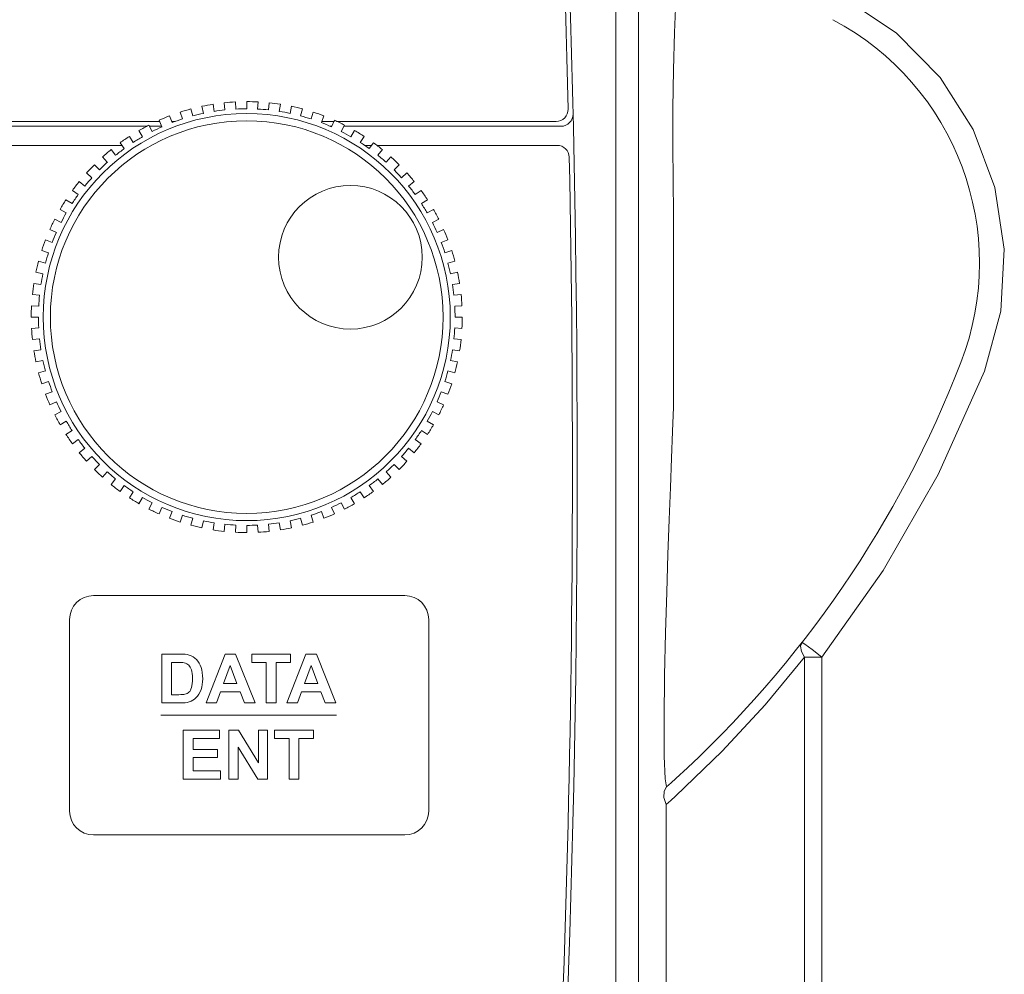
# Model space of a CAD drawing. Header units: millimetres. Extents: x -473 to 23648, y -382 to 1866.
# Tile 221 of 256: x 10655 to 10696, y 566 to 605. Entities that reach past the tile are written whole.
import ezdxf

# ---------------------------------------------------------------- set-up
doc = ezdxf.new("R2010")
doc.units = ezdxf.units.MM
doc.header["$LTSCALE"] = 80
doc.layers.get('0').update_dxf_attribs({"linetype": 'CONTINUOUS'})

msp = doc.modelspace()

# ---------------------------------------------------------------- linework, layer by layer
at = {"color": 0, "linetype": 'Continuous', "lineweight": 0}
for p, q in [((10679.818, 534.103), (10679.818, 640.103)), ((10680.769, 534.103), (10680.769, 640.103)), ((10663.499, 601.723), (10663.468, 602.021)), ((10663.938, 602.058), (10663.953, 601.758)), ((10664.409, 601.77), (10664.409, 602.07)), ((10664.88, 602.058), (10664.864, 601.758)), ((10665.318, 601.723), (10665.349, 602.021)), ((10661.72, 601.345), (10661.627, 601.63)), ((10662.079, 601.764), (10662.157, 601.474)), ((10662.6, 601.58), (10662.537, 601.874)), ((10663.001, 601.96), (10663.048, 601.663)), ((10665.817, 601.96), (10665.77, 601.663)), ((10666.217, 601.58), (10666.28, 601.874)), ((10666.738, 601.764), (10666.66, 601.474)), ((10667.097, 601.345), (10667.19, 601.63)), ((10660.748, 601.241), (10654.069, 601.241)), ((10660.87, 601.018), (10660.748, 601.292)), ((10661.183, 601.473), (10661.291, 601.192)), ((10661.42, 601.241), (10661.291, 601.241)), ((10667.634, 601.473), (10667.526, 601.192)), ((10668.069, 601.241), (10667.526, 601.241)), ((10667.947, 601.018), (10668.069, 601.292)), ((10677.332, 601.241), (10668.182, 601.241)), ((10660.233, 601.041), (10654.069, 601.041)), ((10660.059, 600.605), (10659.909, 600.865)), ((10660.323, 601.089), (10660.459, 600.822)), ((10660.87, 601.041), (10660.347, 601.041)), ((10667.947, 601.041), (10667.895, 601.041)), ((10668.495, 601.089), (10668.358, 600.822)), ((10677.536, 601.041), (10668.47, 601.041)), ((10668.759, 600.605), (10668.909, 600.865)), ((10659.295, 600.109), (10659.119, 600.351)), ((10659.507, 600.618), (10659.67, 600.367)), ((10669.31, 600.618), (10669.147, 600.367)), ((10669.522, 600.109), (10669.699, 600.351)), ((10659.199, 600.241), (10654.069, 600.241)), ((10658.745, 600.065), (10658.934, 599.832)), ((10669.618, 600.241), (10669.335, 600.241)), ((10677.376, 600.241), (10669.843, 600.241)), ((10670.072, 600.065), (10669.884, 599.832)), ((10658.587, 599.536), (10658.386, 599.759)), ((10670.23, 599.536), (10670.431, 599.759)), ((10658.045, 599.434), (10658.257, 599.222)), ((10670.773, 599.434), (10670.56, 599.222)), ((10657.414, 598.734), (10657.647, 598.545)), ((10657.943, 598.892), (10657.72, 599.093)), ((10670.874, 598.892), (10671.097, 599.093)), ((10671.403, 598.734), (10671.17, 598.545)), ((10657.37, 598.184), (10657.127, 598.36)), ((10671.447, 598.184), (10671.69, 598.36)), ((10656.861, 597.972), (10657.112, 597.809)), ((10671.957, 597.972), (10671.705, 597.809)), ((10656.874, 597.42), (10656.614, 597.57)), ((10671.943, 597.42), (10672.203, 597.57)), ((10656.39, 597.156), (10656.657, 597.02)), ((10672.428, 597.156), (10672.16, 597.02)), ((10682.236, 589.314), (10682.236, 597.403)), ((10656.461, 596.609), (10656.187, 596.731)), ((10672.356, 596.609), (10672.631, 596.731)), ((10656.006, 596.296), (10656.286, 596.188)), ((10672.811, 596.296), (10672.531, 596.188)), ((10656.134, 595.759), (10655.849, 595.851)), ((10672.683, 595.759), (10672.968, 595.851)), ((10655.715, 595.4), (10656.005, 595.322)), ((10673.102, 595.4), (10672.812, 595.322)), ((10655.899, 594.879), (10655.605, 594.942)), ((10672.918, 594.879), (10673.212, 594.942)), ((10655.519, 594.478), (10655.816, 594.431)), ((10673.298, 594.478), (10673.001, 594.431)), ((10655.756, 593.98), (10655.458, 594.011)), ((10673.061, 593.98), (10673.359, 594.011)), ((10655.421, 593.541), (10655.721, 593.526)), ((10673.396, 593.541), (10673.097, 593.526)), ((10655.709, 593.07), (10655.409, 593.07)), ((10673.109, 593.07), (10673.409, 593.07)), ((10695.896, 593.311), (10695.214, 590.806)), ((10655.421, 592.599), (10655.721, 592.615)), ((10673.396, 592.599), (10673.097, 592.615)), ((10655.756, 592.161), (10655.458, 592.13)), ((10673.061, 592.161), (10673.359, 592.13)), ((10655.519, 591.662), (10655.816, 591.709)), ((10673.298, 591.662), (10673.001, 591.709)), ((10655.899, 591.261), (10655.605, 591.199)), ((10672.918, 591.261), (10673.212, 591.199)), ((10655.715, 590.741), (10656.005, 590.819)), ((10673.102, 590.741), (10672.812, 590.819)), ((10656.134, 590.382), (10655.849, 590.289)), ((10672.683, 590.382), (10672.968, 590.289)), ((10656.006, 589.845), (10656.286, 589.953)), ((10672.811, 589.845), (10672.531, 589.953)), ((10656.461, 589.532), (10656.187, 589.41)), ((10672.356, 589.532), (10672.631, 589.41)), ((10656.39, 588.984), (10656.657, 589.121)), ((10672.428, 588.984), (10672.16, 589.121)), ((10656.874, 588.72), (10656.614, 588.57)), ((10671.943, 588.72), (10672.203, 588.57)), ((10656.861, 588.169), (10657.112, 588.332)), ((10671.957, 588.169), (10671.705, 588.332)), ((10657.37, 587.957), (10657.127, 587.78)), ((10657.414, 587.406), (10657.647, 587.595)), ((10671.403, 587.406), (10671.17, 587.595)), ((10671.447, 587.957), (10671.69, 587.78)), ((10657.943, 587.249), (10657.72, 587.048)), ((10670.874, 587.249), (10671.097, 587.048)), ((10658.045, 586.706), (10658.257, 586.919)), ((10670.773, 586.706), (10670.56, 586.919)), ((10658.587, 586.605), (10658.386, 586.382)), ((10670.23, 586.605), (10670.431, 586.382)), ((10658.745, 586.076), (10658.934, 586.309)), ((10659.295, 586.032), (10659.119, 585.789)), ((10669.522, 586.032), (10669.699, 585.789)), ((10670.072, 586.076), (10669.884, 586.309)), ((10659.507, 585.522), (10659.67, 585.774)), ((10660.059, 585.536), (10659.909, 585.276)), ((10668.759, 585.536), (10668.909, 585.276)), ((10669.31, 585.522), (10669.147, 585.774)), ((10660.323, 585.051), (10660.459, 585.319)), ((10668.495, 585.051), (10668.358, 585.319)), ((10687.702, 578.868), (10686.054, 576.873)), ((10687.702, 578.868), (10687.701, 531.034)), ((10688.43, 578.867), (10687.702, 578.868)), ((10688.43, 578.867), (10688.429, 531.034)), ((10686.054, 576.873), (10684.263, 574.935)), ((10684.263, 574.935), (10682.318, 573.057)), ((10682.121, 572.88), (10681.923, 572.709)), ((10682.318, 573.057), (10682.121, 572.88)), ((10681.923, 572.709), (10681.924, 537.5))]:
    msp.add_line(p, q, dxfattribs=at)
at = {"linetype": 'Continuous', "lineweight": 0}
for p, q in [((10660.87, 585.122), (10660.748, 584.848)), ((10667.947, 585.122), (10668.069, 584.848)), ((10661.183, 584.668), (10661.291, 584.948)), ((10661.72, 584.796), (10661.627, 584.511)), ((10667.097, 584.796), (10667.19, 584.511)), ((10667.634, 584.668), (10667.526, 584.948)), ((10662.079, 584.377), (10662.157, 584.667)), ((10662.6, 584.56), (10662.537, 584.267)), ((10663.001, 584.181), (10663.048, 584.477)), ((10663.499, 584.418), (10663.468, 584.12)), ((10663.938, 584.083), (10663.953, 584.382)), ((10664.409, 584.37), (10664.409, 584.07)), ((10664.88, 584.083), (10664.864, 584.382)), ((10665.318, 584.418), (10665.349, 584.12)), ((10665.817, 584.181), (10665.77, 584.477)), ((10666.217, 584.56), (10666.28, 584.267)), ((10666.738, 584.377), (10666.66, 584.667))]:
    msp.add_line(p, q, dxfattribs=at)
at = {"color": 0, "linetype": 'Continuous', "lineweight": 0}
for points in [[(10682.236, 597.403), (10682.212, 598.761), (10682.202, 600.234), (10682.205, 601.797), (10682.226, 603.4), (10682.266, 604.956), (10682.326, 606.291), (10682.4, 607.164)], [(10689.394, 606.375), (10691.55, 604.933), (10693.365, 603.073), (10694.746, 600.899), (10695.654, 598.479), (10696.046, 595.908), (10695.896, 593.311)], [(10695.214, 590.806), (10693.287, 586.496), (10690.99, 582.483), (10688.43, 578.867)], [(10681.843, 574.728), (10681.836, 576.275), (10681.859, 578.096), (10681.899, 579.886), (10681.947, 581.581), (10681.999, 583.157), (10682.05, 584.612), (10682.101, 585.948), (10682.149, 587.172), (10682.194, 588.291), (10682.236, 589.314)], [(10687.702, 578.868), (10687.576, 579.107), (10687.541, 579.32), (10687.598, 579.483)], [(10688.43, 578.867), (10688.022, 579.182), (10687.716, 579.408), (10687.598, 579.483)], [(10681.942, 573.456), (10681.88, 573.778), (10681.843, 574.728)], [(10682.329, 573.796), (10682.136, 573.623), (10681.942, 573.456)], [(10681.923, 572.709), (10681.832, 573.006), (10681.839, 573.266), (10681.942, 573.456)]]:
    msp.add_lwpolyline(points, dxfattribs=at)
for centre, radius in [((10664.409, 593.07), 8.5), ((10664.409, 593.07), 8.2), ((10668.739, 595.57), 3)]:
    msp.add_circle(centre, radius, dxfattribs=at)
for centre, radius, start, end in [((10055.409, 586.905), 622.8, 355.525768, 4.53566), ((10055.409, 586.905), 622.6, 1.366484, 4.518569), ((10683.509, 595.324), 11.5, 338.8134, 62.1467), ((10664.409, 593.07), 9, 93, 96), ((10664.409, 593.07), 9, 87, 90), ((10664.409, 593.07), 9, 81, 84), ((10664.409, 593.07), 9, 105, 108), ((10664.409, 593.07), 8.7, 102, 105), ((10664.409, 593.07), 9, 99, 102), ((10664.409, 593.07), 8.7, 96, 99), ((10664.409, 593.07), 8.7, 90, 93), ((10664.409, 593.07), 8.7, 84, 87), ((10664.409, 593.07), 8.7, 78, 81), ((10664.409, 593.07), 9, 75, 78), ((10664.409, 593.07), 9, 69, 72), ((10677.332, 601.741), 0.5, 270, 1.3665), ((10664.409, 593.07), 9, 111, 114), ((10664.409, 593.07), 8.7, 108, 111), ((10664.409, 593.07), 8.7, 72, 75), ((10664.409, 593.07), 8.7, 66, 69), ((10664.409, 593.07), 9, 63, 66), ((10677.536, 601.541), 0.5, 270, 1.3476), ((10664.409, 593.07), 9, 117, 120), ((10664.409, 593.07), 8.7, 114, 117), ((10664.409, 593.07), 8.7, 60, 63), ((10664.409, 593.07), 9, 57, 60), ((10664.409, 593.07), 9, 123, 126), ((10664.409, 593.07), 8.7, 120, 123), ((10664.409, 593.07), 8.7, 54, 57), ((10664.409, 593.07), 9, 51, 54), ((10664.409, 593.07), 9, 129, 132), ((10664.409, 593.07), 8.7, 126, 129), ((10677.376, 599.741), 0.5, 1.1822, 90), ((10664.409, 593.07), 8.7, 132, 135), ((10664.409, 593.07), 8.7, 48, 51), ((10664.409, 593.07), 9, 45, 48), ((10055.409, 586.905), 622.6, 355.525768, 1.182237), ((10664.409, 593.07), 9, 135, 138), ((10664.409, 593.07), 8.7, 42, 45), ((10664.409, 593.07), 9, 141, 144), ((10664.409, 593.07), 8.7, 138, 141), ((10664.409, 593.07), 9, 39, 42), ((10664.409, 593.07), 8.7, 36, 39), ((10664.409, 593.07), 9, 33, 36), ((10664.409, 593.07), 9, 147, 150), ((10664.409, 593.07), 8.7, 144, 147), ((10664.409, 593.07), 8.7, 30, 33), ((10664.409, 593.07), 9, 27, 30), ((10664.409, 593.07), 9, 153, 156), ((10664.409, 593.07), 8.7, 150, 153), ((10664.409, 593.07), 8.7, 24, 27), ((10664.409, 593.07), 9, 21, 24), ((10664.409, 593.07), 9, 159, 162), ((10664.409, 593.07), 8.7, 156, 159), ((10664.409, 593.07), 8.7, 18, 21), ((10664.409, 593.07), 9, 15, 18), ((10664.409, 593.07), 9, 165, 168), ((10664.409, 593.07), 8.7, 162, 165), ((10664.409, 593.07), 8.7, 12, 15), ((10664.409, 593.07), 8.7, 168, 171), ((10664.409, 593.07), 9, 9, 12), ((10664.409, 593.07), 9, 171, 174), ((10664.409, 593.07), 8.7, 6, 9), ((10664.409, 593.07), 8.7, 174, 177), ((10664.409, 593.07), 9, 3, 6), ((10664.409, 593.07), 9, 177, 180), ((10664.409, 593.07), 8.7, 0, 3), ((10664.409, 593.07), 8.7, 180, 183), ((10664.409, 593.07), 9, 357, 0), ((10664.409, 593.07), 9, 183, 186), ((10664.409, 593.07), 8.7, 354, 357), ((10664.409, 593.07), 8.7, 186, 189), ((10664.409, 593.07), 9, 351, 354), ((10664.409, 593.07), 8.7, 348, 351), ((10664.409, 593.07), 9, 189, 192), ((10664.409, 593.07), 8.7, 192, 195), ((10664.409, 593.07), 9, 345, 348), ((10651.341, 607.792), 46, 312.3499, 338.8134), ((10664.409, 593.07), 9, 195, 198), ((10664.409, 593.07), 8.7, 342, 345), ((10664.409, 593.07), 8.7, 198, 201), ((10664.409, 593.07), 9, 339, 342), ((10664.409, 593.07), 9, 201, 204), ((10664.409, 593.07), 8.7, 336, 339), ((10664.409, 593.07), 8.7, 204, 207), ((10664.409, 593.07), 9, 333, 336), ((10664.409, 593.07), 9, 207, 210), ((10664.409, 593.07), 8.7, 330, 333), ((10664.409, 593.07), 8.7, 210, 213), ((10664.409, 593.07), 9, 327, 330), ((10664.409, 593.07), 9, 213, 216), ((10664.409, 593.07), 8.7, 324, 327), ((10664.409, 593.07), 8.7, 216, 219), ((10664.409, 593.07), 8.7, 318, 321), ((10664.409, 593.07), 9, 321, 324), ((10664.409, 593.07), 9, 219, 222), ((10664.409, 593.07), 8.7, 222, 225), ((10664.409, 593.07), 8.7, 312, 315), ((10664.409, 593.07), 9, 315, 318), ((10664.409, 593.07), 9, 225, 228), ((10664.409, 593.07), 8.7, 228, 231), ((10664.409, 593.07), 9, 309, 312), ((10664.409, 593.07), 9, 231, 234), ((10664.409, 593.07), 8.7, 234, 237), ((10664.409, 593.07), 8.7, 306, 309), ((10664.409, 593.07), 8.7, 240, 243), ((10664.409, 593.07), 8.7, 300, 303), ((10664.409, 593.07), 9, 303, 306), ((10664.409, 593.07), 9, 237, 240), ((10664.409, 593.07), 8.7, 294, 297), ((10664.409, 593.07), 9, 297, 300)]:
    msp.add_arc(centre, radius, start, end, dxfattribs=at)
at = {"linetype": 'Continuous', "lineweight": 0}
for radius, start, end in [(8.7, 246, 249), (9, 243, 246), (8.7, 252, 255), (8.7, 288, 291), (9, 291, 294), (9, 249, 252), (9, 255, 258), (8.7, 258, 261), (8.7, 264, 267), (8.7, 270, 273), (8.7, 276, 279), (8.7, 282, 285), (9, 285, 288), (9, 261, 264), (9, 267, 270), (9, 273, 276), (9, 279, 282)]:
    msp.add_arc((10664.409, 593.07), radius, start, end, dxfattribs=at)
at = {"lineweight": 0}
for points, knots in [([(10658.009, 581.44), (10658.009, 581.44), (10671.009, 581.44), (10671.009, 581.44), (10671.009, 581.44), (10671.559, 581.44), (10672.009, 580.99), (10672.009, 580.44), (10672.009, 580.44), (10672.009, 580.44), (10672.009, 572.44), (10672.009, 572.44), (10672.009, 572.44), (10672.009, 571.89), (10671.559, 571.44), (10671.009, 571.44), (10671.009, 571.44), (10671.009, 571.44), (10658.009, 571.44), (10658.009, 571.44), (10658.009, 571.44), (10657.459, 571.44), (10657.009, 571.89), (10657.009, 572.44), (10657.009, 572.44), (10657.009, 572.44), (10657.009, 580.44), (10657.009, 580.44), (10657.009, 580.44), (10657.009, 580.99), (10657.459, 581.44), (10658.009, 581.44)], [0, 0, 0, 0, 0.125, 0.125, 0.125, 0.125, 0.25, 0.25, 0.25, 0.25, 0.375, 0.375, 0.375, 0.375, 0.5, 0.5, 0.5, 0.5, 0.625, 0.625, 0.625, 0.625, 0.75, 0.75, 0.75, 0.75, 0.875, 0.875, 0.875, 0.875, 1, 1, 1, 1]), ([(10660.86, 578.994), (10660.86, 578.994), (10661.613, 578.994), (10661.613, 578.994), (10661.613, 578.994), (10661.783, 578.994), (10661.912, 578.982), (10662.001, 578.956), (10662.001, 578.956), (10662.121, 578.92), (10662.223, 578.858), (10662.308, 578.767), (10662.308, 578.767), (10662.394, 578.678), (10662.459, 578.568), (10662.504, 578.437), (10662.504, 578.437), (10662.548, 578.307), (10662.57, 578.146), (10662.57, 577.955), (10662.57, 577.955), (10662.57, 577.787), (10662.549, 577.642), (10662.507, 577.521), (10662.507, 577.521), (10662.457, 577.373), (10662.384, 577.253), (10662.289, 577.161), (10662.289, 577.161), (10662.218, 577.091), (10662.121, 577.037), (10662, 576.998), (10662, 576.998), (10661.909, 576.969), (10661.787, 576.955), (10661.635, 576.955), (10661.635, 576.955), (10661.635, 576.955), (10660.86, 576.955), (10660.86, 576.955), (10660.86, 576.955), (10660.86, 576.955), (10660.86, 578.994), (10660.86, 578.994)], [0, 0, 0, 0, 0.090909, 0.090909, 0.090909, 0.090909, 0.181818, 0.181818, 0.181818, 0.181818, 0.272727, 0.272727, 0.272727, 0.272727, 0.363636, 0.363636, 0.363636, 0.363636, 0.454545, 0.454545, 0.454545, 0.454545, 0.545455, 0.545455, 0.545455, 0.545455, 0.636364, 0.636364, 0.636364, 0.636364, 0.727273, 0.727273, 0.727273, 0.727273, 0.818182, 0.818182, 0.818182, 0.818182, 0.909091, 0.909091, 0.909091, 0.909091, 1, 1, 1, 1]), ([(10664.759, 576.955), (10664.759, 576.955), (10664.311, 576.955), (10664.311, 576.955), (10664.311, 576.955), (10664.311, 576.955), (10664.132, 577.418), (10664.132, 577.418), (10664.132, 577.418), (10664.132, 577.418), (10663.317, 577.418), (10663.317, 577.418), (10663.317, 577.418), (10663.317, 577.418), (10663.149, 576.955), (10663.149, 576.955), (10663.149, 576.955), (10663.149, 576.955), (10662.712, 576.955), (10662.712, 576.955), (10662.712, 576.955), (10662.712, 576.955), (10663.507, 578.994), (10663.507, 578.994), (10663.507, 578.994), (10663.507, 578.994), (10663.942, 578.994), (10663.942, 578.994), (10663.942, 578.994), (10663.942, 578.994), (10664.759, 576.955), (10664.759, 576.955)], [0, 0, 0, 0, 0.125, 0.125, 0.125, 0.125, 0.25, 0.25, 0.25, 0.25, 0.375, 0.375, 0.375, 0.375, 0.5, 0.5, 0.5, 0.5, 0.625, 0.625, 0.625, 0.625, 0.75, 0.75, 0.75, 0.75, 0.875, 0.875, 0.875, 0.875, 1, 1, 1, 1]), ([(10665.225, 576.955), (10665.225, 576.955), (10665.225, 578.649), (10665.225, 578.649), (10665.225, 578.649), (10665.225, 578.649), (10664.62, 578.649), (10664.62, 578.649), (10664.62, 578.649), (10664.62, 578.649), (10664.62, 578.994), (10664.62, 578.994), (10664.62, 578.994), (10664.62, 578.994), (10666.24, 578.994), (10666.24, 578.994), (10666.24, 578.994), (10666.24, 578.994), (10666.24, 578.649), (10666.24, 578.649), (10666.24, 578.649), (10666.24, 578.649), (10665.637, 578.649), (10665.637, 578.649), (10665.637, 578.649), (10665.637, 578.649), (10665.637, 576.955), (10665.637, 576.955), (10665.637, 576.955), (10665.637, 576.955), (10665.225, 576.955), (10665.225, 576.955)], [0, 0, 0, 0, 0.125, 0.125, 0.125, 0.125, 0.25, 0.25, 0.25, 0.25, 0.375, 0.375, 0.375, 0.375, 0.5, 0.5, 0.5, 0.5, 0.625, 0.625, 0.625, 0.625, 0.75, 0.75, 0.75, 0.75, 0.875, 0.875, 0.875, 0.875, 1, 1, 1, 1]), ([(10668.134, 576.955), (10668.134, 576.955), (10667.686, 576.955), (10667.686, 576.955), (10667.686, 576.955), (10667.686, 576.955), (10667.508, 577.418), (10667.508, 577.418), (10667.508, 577.418), (10667.508, 577.418), (10666.693, 577.418), (10666.693, 577.418), (10666.693, 577.418), (10666.693, 577.418), (10666.524, 576.955), (10666.524, 576.955), (10666.524, 576.955), (10666.524, 576.955), (10666.088, 576.955), (10666.088, 576.955), (10666.088, 576.955), (10666.088, 576.955), (10666.882, 578.994), (10666.882, 578.994), (10666.882, 578.994), (10666.882, 578.994), (10667.317, 578.994), (10667.317, 578.994), (10667.317, 578.994), (10667.317, 578.994), (10668.134, 576.955), (10668.134, 576.955)], [0, 0, 0, 0, 0.125, 0.125, 0.125, 0.125, 0.25, 0.25, 0.25, 0.25, 0.375, 0.375, 0.375, 0.375, 0.5, 0.5, 0.5, 0.5, 0.625, 0.625, 0.625, 0.625, 0.75, 0.75, 0.75, 0.75, 0.875, 0.875, 0.875, 0.875, 1, 1, 1, 1]), ([(10661.272, 578.649), (10661.272, 578.649), (10661.272, 577.299), (10661.272, 577.299), (10661.272, 577.299), (10661.272, 577.299), (10661.579, 577.299), (10661.579, 577.299), (10661.579, 577.299), (10661.694, 577.299), (10661.777, 577.305), (10661.829, 577.318), (10661.829, 577.318), (10661.895, 577.335), (10661.951, 577.363), (10661.995, 577.403), (10661.995, 577.403), (10662.039, 577.443), (10662.075, 577.509), (10662.103, 577.6), (10662.103, 577.6), (10662.13, 577.691), (10662.145, 577.816), (10662.145, 577.973), (10662.145, 577.973), (10662.145, 578.131), (10662.13, 578.252), (10662.103, 578.336), (10662.103, 578.336), (10662.075, 578.421), (10662.036, 578.487), (10661.986, 578.534), (10661.986, 578.534), (10661.936, 578.581), (10661.872, 578.613), (10661.795, 578.63), (10661.795, 578.63), (10661.738, 578.643), (10661.625, 578.649), (10661.457, 578.649), (10661.457, 578.649), (10661.457, 578.649), (10661.272, 578.649), (10661.272, 578.649)], [0, 0, 0, 0, 0.090909, 0.090909, 0.090909, 0.090909, 0.181818, 0.181818, 0.181818, 0.181818, 0.272727, 0.272727, 0.272727, 0.272727, 0.363636, 0.363636, 0.363636, 0.363636, 0.454545, 0.454545, 0.454545, 0.454545, 0.545455, 0.545455, 0.545455, 0.545455, 0.636364, 0.636364, 0.636364, 0.636364, 0.727273, 0.727273, 0.727273, 0.727273, 0.818182, 0.818182, 0.818182, 0.818182, 0.909091, 0.909091, 0.909091, 0.909091, 1, 1, 1, 1]), ([(10664, 577.762), (10664, 577.762), (10663.719, 578.519), (10663.719, 578.519), (10663.719, 578.519), (10663.719, 578.519), (10663.444, 577.762), (10663.444, 577.762), (10663.444, 577.762), (10663.444, 577.762), (10664, 577.762), (10664, 577.762)], [0, 0, 0, 0, 0.333333, 0.333333, 0.333333, 0.333333, 0.666667, 0.666667, 0.666667, 0.666667, 1, 1, 1, 1]), ([(10667.376, 577.762), (10667.376, 577.762), (10667.095, 578.519), (10667.095, 578.519), (10667.095, 578.519), (10667.095, 578.519), (10666.819, 577.762), (10666.819, 577.762), (10666.819, 577.762), (10666.819, 577.762), (10667.376, 577.762), (10667.376, 577.762)], [0, 0, 0, 0, 0.333333, 0.333333, 0.333333, 0.333333, 0.666667, 0.666667, 0.666667, 0.666667, 1, 1, 1, 1]), ([(10661.758, 573.772), (10661.758, 573.772), (10661.758, 575.811), (10661.758, 575.811), (10661.758, 575.811), (10661.758, 575.811), (10663.27, 575.811), (10663.27, 575.811), (10663.27, 575.811), (10663.27, 575.811), (10663.27, 575.466), (10663.27, 575.466), (10663.27, 575.466), (10663.27, 575.466), (10662.17, 575.466), (10662.17, 575.466), (10662.17, 575.466), (10662.17, 575.466), (10662.17, 575.014), (10662.17, 575.014), (10662.17, 575.014), (10662.17, 575.014), (10663.194, 575.014), (10663.194, 575.014), (10663.194, 575.014), (10663.194, 575.014), (10663.194, 574.671), (10663.194, 574.671), (10663.194, 574.671), (10663.194, 574.671), (10662.17, 574.671), (10662.17, 574.671), (10662.17, 574.671), (10662.17, 574.671), (10662.17, 574.115), (10662.17, 574.115), (10662.17, 574.115), (10662.17, 574.115), (10663.309, 574.115), (10663.309, 574.115), (10663.309, 574.115), (10663.309, 574.115), (10663.309, 573.772), (10663.309, 573.772), (10663.309, 573.772), (10663.309, 573.772), (10661.758, 573.772), (10661.758, 573.772)], [0, 0, 0, 0, 0.083333, 0.083333, 0.083333, 0.083333, 0.166667, 0.166667, 0.166667, 0.166667, 0.25, 0.25, 0.25, 0.25, 0.333333, 0.333333, 0.333333, 0.333333, 0.416667, 0.416667, 0.416667, 0.416667, 0.5, 0.5, 0.5, 0.5, 0.583333, 0.583333, 0.583333, 0.583333, 0.666667, 0.666667, 0.666667, 0.666667, 0.75, 0.75, 0.75, 0.75, 0.833333, 0.833333, 0.833333, 0.833333, 0.916667, 0.916667, 0.916667, 0.916667, 1, 1, 1, 1]), ([(10663.662, 573.772), (10663.662, 573.772), (10663.662, 575.811), (10663.662, 575.811), (10663.662, 575.811), (10663.662, 575.811), (10664.063, 575.811), (10664.063, 575.811), (10664.063, 575.811), (10664.063, 575.811), (10664.898, 574.449), (10664.898, 574.449), (10664.898, 574.449), (10664.898, 574.449), (10664.898, 575.811), (10664.898, 575.811), (10664.898, 575.811), (10664.898, 575.811), (10665.281, 575.811), (10665.281, 575.811), (10665.281, 575.811), (10665.281, 575.811), (10665.281, 573.772), (10665.281, 573.772), (10665.281, 573.772), (10665.281, 573.772), (10664.867, 573.772), (10664.867, 573.772), (10664.867, 573.772), (10664.867, 573.772), (10664.045, 575.102), (10664.045, 575.102), (10664.045, 575.102), (10664.045, 575.102), (10664.045, 573.772), (10664.045, 573.772), (10664.045, 573.772), (10664.045, 573.772), (10663.662, 573.772), (10663.662, 573.772)], [0, 0, 0, 0, 0.1, 0.1, 0.1, 0.1, 0.2, 0.2, 0.2, 0.2, 0.3, 0.3, 0.3, 0.3, 0.4, 0.4, 0.4, 0.4, 0.5, 0.5, 0.5, 0.5, 0.6, 0.6, 0.6, 0.6, 0.7, 0.7, 0.7, 0.7, 0.8, 0.8, 0.8, 0.8, 0.9, 0.9, 0.9, 0.9, 1, 1, 1, 1]), ([(10666.175, 573.772), (10666.175, 573.772), (10666.175, 575.466), (10666.175, 575.466), (10666.175, 575.466), (10666.175, 575.466), (10665.57, 575.466), (10665.57, 575.466), (10665.57, 575.466), (10665.57, 575.466), (10665.57, 575.811), (10665.57, 575.811), (10665.57, 575.811), (10665.57, 575.811), (10667.191, 575.811), (10667.191, 575.811), (10667.191, 575.811), (10667.191, 575.811), (10667.191, 575.466), (10667.191, 575.466), (10667.191, 575.466), (10667.191, 575.466), (10666.587, 575.466), (10666.587, 575.466), (10666.587, 575.466), (10666.587, 575.466), (10666.587, 573.772), (10666.587, 573.772), (10666.587, 573.772), (10666.587, 573.772), (10666.175, 573.772), (10666.175, 573.772)], [0, 0, 0, 0, 0.125, 0.125, 0.125, 0.125, 0.25, 0.25, 0.25, 0.25, 0.375, 0.375, 0.375, 0.375, 0.5, 0.5, 0.5, 0.5, 0.625, 0.625, 0.625, 0.625, 0.75, 0.75, 0.75, 0.75, 0.875, 0.875, 0.875, 0.875, 1, 1, 1, 1])]:
    msp.add_open_spline(points, degree=3, knots=knots, dxfattribs=at)
msp.add_open_spline([(10660.824, 576.44), (10660.824, 576.44), (10668.151, 576.44), (10668.151, 576.44)], degree=3, dxfattribs=at)

doc.saveas('drawing.dxf')
